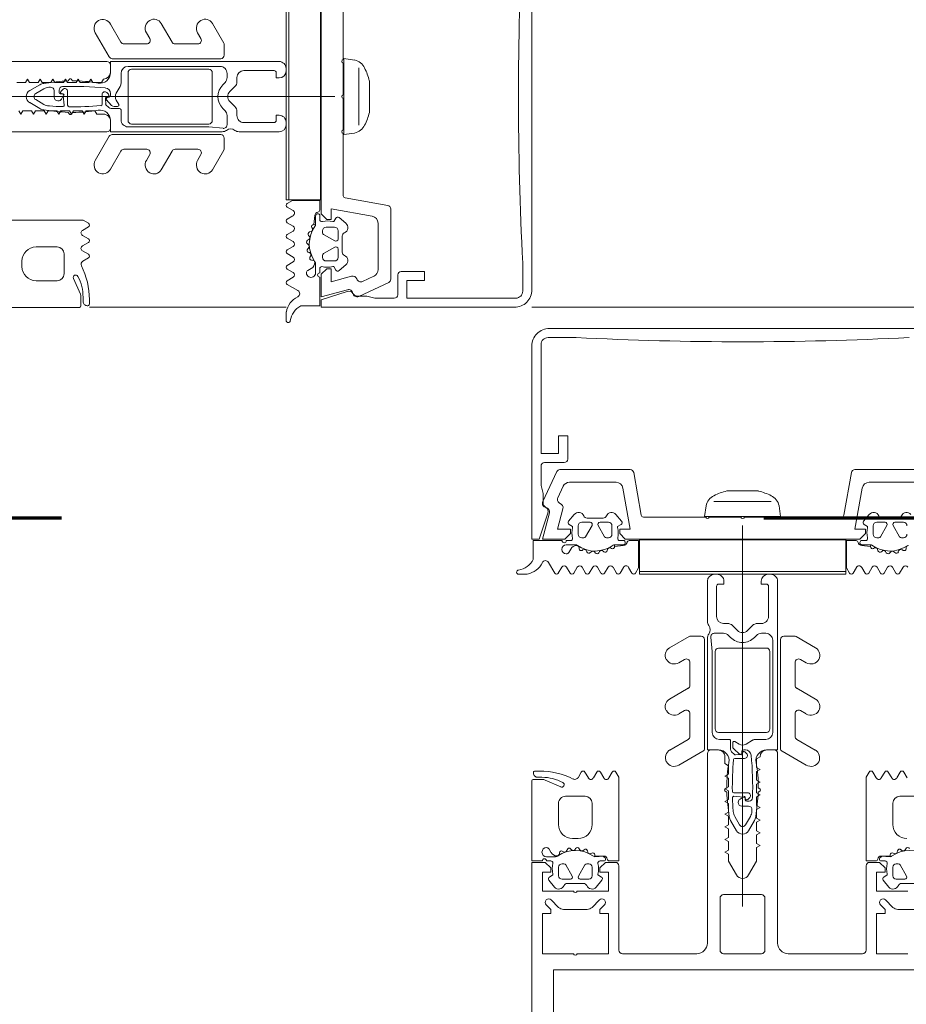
# Model space of a CAD drawing. Header units: millimetres. Extents: x -2180 to 91692, y -6418 to 21859.
# Tile 138 of 256: x 30294 to 30420, y 10478 to 10618. Entities that reach past the tile are written whole.
import ezdxf

# ---------------------------------------------------------------- set-up
doc = ezdxf.new("R2010")
doc.units = ezdxf.units.MM
doc.linetypes.add('EST_Dash_2_1_', pattern=[300, 200, -100])
for name, color, linetype, lineweight in [('_Beyond_', 7, 'Continuous', 9), ('Curtain Wall Mullions', 7, 'Continuous', 9), ('Detail Items', 7, 'Continuous', 9)]:
    doc.layers.add(name, color=color, linetype=linetype, lineweight=lineweight)
doc.layers.add('SMA_Tuletõkkesektsioon', color=1, linetype='EST_Dash_2_1_', lineweight=70, true_color=0xff0000)

# ---------------------------------------------------------------- blocks, each defined once
blk = doc.blocks.new('Rectangular Mullion - HI_CovCap-30mm_Mull-125mm-V4-1 Korruse  plaan')
at = {"layer": 'Detail Items'}
for p, q in [((-5.01, 52.5), (-5.01, 25.5)), ((4.99, 25.5), (4.99, 52.5)), ((0, -6.94), (0, 47.27)), ((-24.21, 37.6), (-23.41, 37.6)), ((-0.87, 36.5), (-1.7, 35.06)), ((1.69, 35.06), (0.86, 36.5)), ((-26.21, 32.6), (-26.21, 35.6)), ((-21.41, 35.6), (-21.41, 32.6)), ((-1.12, 34.47), (-0.44, 35.65)), ((0.43, 35.65), (1.11, 34.47)), ((-1.89, 34.49), (-2.11, 32.75)), ((-1.34, 33.68), (-1.33, 33.78)), ((1.32, 33.78), (1.33, 33.68)), ((2.09, 32.75), (1.88, 34.49)), ((-0.61, 32.5), (-0.61, 32.42)), ((0.84, 33), (-0.11, 33)), ((0.59, 32.3), (0.92, 32.3)), ((-22.41, 31.6), (-25.21, 31.6)), ((-2.25, 31), (-2.46, 30.87)), ((-1.25, 31.1), (0.73, 31.1)), ((1.01, 31.78), (0.73, 32.06)), ((2.44, 30.87), (2.23, 31)), ((-28.11, 29.29), (-25.9, 30.27)), ((-2.46, 30.53), (-2.26, 30.41)), ((2.24, 30.41), (2.44, 30.53)), ((-29.81, 29.2), (-28.52, 29.2)), ((-29.77, 28.3), (-29.77, 28.2)), ((-28.56, 28.9), (-29.17, 28.9)), ((-23.43, 28.95), (-22.97, 28.15)), ((-22.45, 28.15), (-21.96, 28.99)), ((-21.25, 28.99), (-20.77, 28.15)), ((-20.25, 28.15), (-19.76, 28.99)), ((-19.05, 28.99), (-18.56, 28.15)), ((-29.57, 28), (-28.9, 28)), ((-9.08, 27.17), (-5.66, 25.19)), ((5.64, 25.19), (9.07, 27.17)), ((0.29, 26.2), (-1.1, 26.2)), ((0.33, 25.28), (0.58, 25.52)), ((-7.76, 23.52), (-10.34, 25.01)), ((-5.41, 9.3), (-5.41, 24.76)), ((-4.51, 25), (-3.51, 25)), ((-1.71, 23.7), (-1.71, 24.9)), ((-1.41, 24.49), (-1.41, 23.99)), ((-1.11, 23.82), (-0.51, 24.17)), ((0.42, 25), (0.19, 25)), ((0.49, 24.17), (1.41, 23.63)), ((3.49, 25), (4.49, 25)), ((5.39, 24.76), (5.39, 9.3)), ((10.32, 25.01), (7.74, 23.52)), ((-7.51, 19.84), (-7.51, 23.08)), ((-3.41, 22.5), (3.39, 22.5)), ((-3.31, 23.5), (-1.91, 23.5)), ((1.91, 23.5), (3.29, 23.5)), ((4.29, 22.5), (4.29, 9.4)), ((7.49, 23.08), (7.49, 19.84)), ((-3.91, 22), (-3.91, 11)), ((3.89, 11), (3.89, 22)), ((-9.08, 19.88), (-8.26, 19.41)), ((8.24, 19.41), (9.07, 19.88)), ((-7.76, 16.23), (-10.42, 17.77)), ((10.4, 17.77), (7.74, 16.23)), ((-7.51, 12.55), (-7.51, 15.8)), ((7.49, 15.8), (7.49, 12.55)), ((-9.08, 12.6), (-8.26, 12.12)), ((8.24, 12.12), (9.07, 12.6)), ((-7.62, 8.87), (-10.42, 10.48)), ((3.39, 10.5), (-3.41, 10.5)), ((10.4, 10.48), (7.61, 8.87)), ((-5.91, 8.8), (-7.37, 8.8)), ((-1.7, 9), (-2.01, 8.69)), ((1.99, 8.69), (1.69, 9)), ((7.36, 8.8), (5.89, 8.8)), ((-2.72, 8.4), (-4.03, 8.4)), ((-1.43, 7.29), (-0.71, 8.01)), ((0.7, 8.01), (1.41, 7.29)), ((3.29, 8.4), (2.7, 8.4)), ((-5.01, 1), (-5.01, 6.7)), ((-3.71, 1.7), (-3.71, 6)), ((-2.71, 7), (-2.14, 7)), ((2.12, 7), (2.69, 7)), ((3.69, 6), (3.69, 1.7)), ((-30.99, -0.01), (-31.87, -0.01)), ((-26.75, -0.18), (-27.63, -1.7)), ((-25.73, -1.02), (-26.24, -0.17)), ((-24.55, -0.17), (-25.05, -1.02)), ((-23.53, -1.02), (-24.03, -0.17)), ((-22.36, -0.17), (-22.85, -1.02)), ((-21.34, -1.03), (-21.84, -0.17)), ((-20.16, -0.17), (-20.65, -1.02)), ((-19.14, -1.03), (-19.64, -0.17)), ((-17.96, -0.17), (-18.45, -1.03)), ((-16.96, -0.98), (-17.44, -0.17)), ((-15.75, -0.16), (-16.23, -0.99)), ((-3.66, 0), (-4.01, 0)), ((3.99, 0), (3.64, 0)), ((-23.82, -4.2), (-25.1, -4.2)), ((-24.75, -3.1), (-24.47, -3.59)), ((-23.28, -3.77), (-23.27, -3.62)), ((-22.86, -3.4), (-22.68, -3.51)), ((-22.22, -3.33), (-22.17, -3.2)), ((-21.68, -3.08), (-21.53, -3.22)), ((-21.05, -3.17), (-20.97, -3.04)), ((-20.46, -3.06), (-20.36, -3.23)), ((-19.87, -3.31), (-19.76, -3.21)), ((-19.27, -3.36), (-19.22, -3.56)), ((-18.79, -3.75), (-18.66, -3.68)), ((-25.1, -4.8), (-24.5, -4.8)), ((-22.9, -5.2), (-22.62, -5.2)), ((-22.36, -5.35), (-21.44, -6.95)), ((-20.56, -6.95), (-19.64, -5.35)), ((-19.38, -5.2), (-19.1, -5.2)), ((-17.49, -4.8), (-16.84, -4.8)), ((-23.4, -6.9), (-23.4, -5.7)), ((-18.6, -5.7), (-18.6, -6.9)), ((-24.78, -7.54), (-23.96, -8.51)), ((-21.7, -7.4), (-22.9, -7.4)), ((-22.15, -8), (-19.85, -8)), ((-19.1, -7.4), (-20.3, -7.4)), ((-18.04, -8.51), (-17.22, -7.54)), ((-14.42, -8.4), (-15.5, -14.49)), ((-5.25, -8.15), (-14.13, -8.15)), ((-0.25, -8.15), (-4.75, -8.15)), ((4.75, -8.15), (0.25, -8.15)), ((14.13, -8.15), (5.25, -8.15)), ((-26.45, -14.61), (-28.44, -10.34)), ((-26.31, -10.89), (-25.55, -12.52)), ((-4.08, -10.38), (4.08, -10.38)), ((2.26, -11.86), (-2.26, -11.86)), ((-24.64, -13.1), (-18.02, -13.1)), ((-15.99, -14.9), (-26, -14.9)), ((-25.4, -15.9), (-28.2, -15.9)), ((-23.7, -33.7), (-27.7, -33.7)), ((-27.5, -35), (27.5, -35))]:
    blk.add_line(p, q, dxfattribs=at)
at = {"layer": 'Detail Items', "flags": 128}
for points in [[(-2.51, 26), (-2.51, 26.95), (-2.01, 27.24), (-2.01, 28.46), (-2.51, 28.75), (-2.01, 29.04), (-2.01, 30.26), (-2.51, 30.55), (-2.01, 30.84), (-2.01, 32.06), (-2.51, 32.35), (-2.01, 32.64), (-2.01, 33.86), (-2.51, 34.15), (-2.01, 34.44), (-2.01, 35.66), (-2.51, 35.95), (-2.01, 36.24), (-2.01, 37.46), (-2.51, 37.75), (-2.01, 38.04)], [(1.99, 38.31), (1.99, 37.09), (2.49, 36.8), (1.99, 36.51), (1.99, 35.29), (2.49, 35), (1.99, 34.71), (1.99, 33.49), (2.49, 33.2), (1.99, 32.91), (1.99, 31.69), (2.49, 31.4), (1.99, 31.11), (1.99, 29.89), (2.49, 29.6), (1.99, 29.31), (1.99, 28.09), (2.49, 27.8), (1.99, 27.51), (1.99, 26.29), (2.49, 26)], [(-28.51, 40.8), (-30.01, 40.8), (-30.01, 29.4)], [(-18.04, 28.15), (-17.61, 28.9), (-17.61, 40.8), (-18.96, 40.8)], [(-0.36, 31.99), (0.09, 31.73), (-1.23, 31.6)], [(0.39, 31.8), (0.39, 31.9), (0.39, 32.1)], [(-1.56, 25.25), (-1.17, 25.64), (-0.21, 25.7), (-0.42, 25.6), (-1.26, 24.85)], [(-0.11, 25.3), (-0.11, 25.4), (-0.01, 25.42)], [(-3.42, 25), (-5.01, 25), (-5.01, 9.1)], [(4.99, 1), (4.99, 25), (3.4, 25)], [(-4.52, 8.95), (-4.31, 11), (-4.31, 22.5)], [(-2.66, 1), (-2.66, 1.4), (-3.41, 1.4)], [(3.39, 1.4), (2.64, 1.4), (2.64, 1)], [(-16.15, -4.8), (-14.8, -4.8), (-14.8, -0.9), (-15.23, -0.16)], [(-14.7, -0.4), (-14.7, 0), (14.7, 0), (14.7, -0.4)], [(-29.8, -2.11), (-29.8, -4.8), (-25.7, -4.8)], [(-17.03, -4.2), (-18.25, -4.2), (-18.22, -3.94), (-16.95, -4.1)], [(-27.73, -8.72), (-28.94, -5), (-30, -5), (-30, -32.5)], [(-27.5, -8.74), (-28.5, -5), (-25.3, -5), (-24.5, -5.8), (-24.5, -6.4), (-26.36, -6.4), (-25.58, -9.34)], [(-17.04, -12.27), (-16, -6.4), (-17.5, -6.4), (-17.5, -5.8), (-16.7, -5), (16.7, -5), (17.5, -5.8), (17.5, -6.4), (16, -6.4), (17.04, -12.27)], [(-24.2, -6.67), (-24.2, -6.8), (-24.7, -7.09)], [(-17.3, -7.09), (-17.8, -6.8), (-17.8, -6.67)], [(-5.2, -9.76), (-5.4, -8.23), (5.4, -8.23), (5.2, -9.76)], [(-28.7, -15.4), (-28.7, -12.62), (-28.4, -11.5), (-28.4, -10.2)], [(-28.7, -32.7), (-28.7, -17.2), (-26.2, -17.2), (-26.2, -19.7), (-24.9, -19.7), (-24.9, -16.4)]]:
    blk.add_lwpolyline(points, dxfattribs=at)
for points in [[(-0.01, 37), (-0.01, 35.9)], [(-14.7, -0.4), (14.7, -0.4), (14.7, -4.9), (-14.7, -4.9)]]:
    blk.add_lwpolyline(points, close=True, dxfattribs=at)
at = {"layer": 'Detail Items'}
for centre, radius, start, end in [((-24.21, 35.6), 2, 89.9974, 180.0026), ((-23.41, 35.6), 2, 0.0021, 89.9979), ((-0.01, 36), 1, 90.0286, 150), ((-0.01, 36), 1, 30, 89.9714), ((-0.41, 34.31), 1.5, 150, 173), ((-0.01, 35.4), 0.5, 90.0573, 150), ((-0.01, 35.4), 0.5, 30, 89.9427), ((0.39, 34.31), 1.5, 7, 30), ((46.54, 30.33), 48, 176, 178.2341), ((0.26, 33.67), 1.6, 150, 176), ((-0.28, 33.67), 1.6, 4, 30), ((-46.56, 30.33), 48, 3.8302, 4), ((-25.21, 32.6), 1, 179.9928, 270.0072), ((-22.41, 32.6), 1, 270.0013, 359.9987), ((17.74, 30.31), 20, 173, 178.0497), ((-0.11, 32.5), 0.5, 90, 180), ((-0.11, 32.42), 0.5, 180, 240), ((0.59, 32.1), 0.2, 90, 180), ((0.84, 33.5), 0.5, 270, 3.8302), ((0.92, 31.8), 0.5, 1.777, 90), ((-17.76, 30.31), 20, 1.9503, 7), ((-2.36, 30.7), 0.2, 120, 240), ((46.54, 30.33), 48, 179.3132, 184.7125), ((-1.25, 30.9), 0.2, 90, 179.3132), ((-1.23, 31.8), 0.2, 178.2341, 270), ((0.19, 31.9), 0.2, 240, 0), ((0.19, 31.8), 0.2, 270, 0), ((0.59, 31.92), 0.2, 45, 180), ((0.73, 31.5), 0.4, 270, 45), ((-46.56, 30.33), 48, 354.4962, 1.777), ((2.34, 30.7), 0.2, 300, 60), ((-28.56, 35.2), 6.3, 270.0004, 298.0721), ((-25.76, 29.95), 0.35, 298.0748, 113.9984), ((17.74, 30.31), 20, 179.7236, 190.22), ((-17.76, 30.31), 20, 349.78, 0.2764), ((-29.81, 29.4), 0.2, 180.0083, 269.9961), ((-29.17, 28.3), 0.6, 89.9898, 180.0124), ((-29.57, 28.2), 0.2, 179.962, 270.0227), ((-28.9, 38.7), 10.7, 270.0006, 296.6602), ((-28.52, 30.2), 1, 270.0045, 293.9938), ((-23.87, 28.68), 0.51, 31.8069, 116.6614), ((-22.71, 28.3), 0.3, 209.9964, 330.0036), ((-21.61, 28.79), 0.41, 29.9985, 150.0015), ((-20.51, 28.3), 0.3, 209.9964, 330.0036), ((-19.4, 28.79), 0.41, 30.0052, 149.9948), ((-18.3, 28.3), 0.3, 209.9964, 330.0036), ((-9.69, 26.13), 1.3, 154.4117, 240), ((-9.73, 26.04), 1.3, 60, 150), ((-3.42, 26.5), 1.5, 270, 10.22), ((3.4, 26.5), 1.5, 169.78, 270), ((9.72, 26.04), 1.3, 30, 120), ((9.67, 26.13), 1.3, 300, 25.5883), ((-4.51, 25.5), 0.5, 180, 270), ((-3.51, 26), 1, 270, 0), ((-1.21, 24.9), 0.5, 135, 180), ((-1.1, 26.4), 0.2, 184.7125, 270), ((-1.03, 25.5), 0.2, 90, 135), ((-0.42, 25.4), 0.2, 90, 135), ((-0.31, 25.4), 0.2, 360, 90), ((-0.21, 25.5), 0.2, 360, 90), ((0.19, 25.3), 0.3, 180, 270), ((0.19, 25.42), 0.2, 180, 315), ((0.29, 25.8), 0.4, 315, 90), ((0.42, 25.8), 0.8, 270, 354.4962), ((3.49, 26), 1, 180, 270), ((4.49, 25.5), 0.5, 270, 360), ((-5.91, 24.76), 0.5, 360, 60), ((-0.91, 24.49), 0.5, 135, 180), ((-1.21, 23.99), 0.2, 180, 300), ((-0.01, 23.3), 1, 60, 120), ((5.89, 24.76), 0.5, 120, 180), ((-8.01, 23.08), 0.5, 0, 60), ((-3.31, 22.5), 1, 90, 180), ((-3.41, 22), 0.5, 90, 180), ((-1.91, 23.7), 0.2, 270, 0), ((1.91, 24.5), 1, 240, 270), ((3.29, 22.5), 1, 360, 90), ((3.39, 22), 0.5, 360, 90), ((7.99, 23.08), 0.5, 120, 180), ((-9.73, 18.76), 1.3, 60, 150), ((-8.01, 19.84), 0.5, 240, 0), ((7.99, 19.84), 0.5, 180, 300), ((9.72, 18.76), 1.3, 30, 120), ((-9.82, 18.81), 1.2, 150, 240), ((9.8, 18.81), 1.2, 300, 30), ((-8.01, 15.8), 0.5, 0, 60), ((7.99, 15.8), 0.5, 120, 180), ((-9.73, 11.47), 1.3, 60, 150), ((9.72, 11.47), 1.3, 30, 120), ((-9.82, 11.52), 1.2, 150, 240), ((-8.01, 12.55), 0.5, 240, 0), ((7.99, 12.55), 0.5, 180, 300), ((9.8, 11.52), 1.2, 300, 30), ((-3.41, 11), 0.5, 180, 270), ((3.39, 11), 0.5, 270, 0), ((-7.37, 9.3), 0.5, 240, 270), ((-5.91, 9.3), 0.5, 270, 0), ((-4.01, 9.1), 1, 180, 216.8699), ((-5.61, 7.9), 1, 323.1301, 36.8699), ((-4.03, 8.9), 0.5, 174, 270), ((-2.72, 9.4), 1, 270, 315), ((-0.01, 7.3), 2.4, 45, 135), ((2.7, 9.4), 1, 225, 270), ((3.29, 9.4), 1, 270, 0), ((5.89, 9.3), 0.5, 180, 270), ((7.36, 9.3), 0.5, 270, 300), ((-4.01, 6.7), 1, 143.1301, 180), ((-2.14, 8), 1, 270, 315), ((-0.01, 7.3), 1, 45, 135), ((2.12, 8), 1, 225, 270), ((-2.71, 6), 1, 90, 180), ((2.69, 6), 1, 360, 90), ((-3.41, 1.7), 0.3, 180, 270), ((3.39, 1.7), 0.3, 270, 0), ((-4.01, 1), 1, 180, 270), ((-3.66, 1), 1, 270, 0), ((3.64, 1), 1, 180, 270), ((3.99, 1), 1, 270, 0), ((-31.87, -0.31), 0.3, 89.9022, 261.6433), ((-32.33, -3.43), 2.86, 27.5921, 81.6433), ((-30.99, -2.01), 2, 80.4545, 89.9022), ((-31.14, -2.91), 2.91, 25.3637, 80.4545), ((-26.49, -0.33), 0.3, 30.7154, 150.1649), ((-25.39, -0.78), 0.417, 215.132, 324.868), ((-24.29, -0.32), 0.3, 30.5887, 149.5346), ((-23.19, -0.78), 0.415, 215.012, 324.988), ((-22.1, -0.32), 0.3, 30.1448, 149.5346), ((-21, -0.77), 0.43, 217.8436, 323.8234), ((-19.9, -0.32), 0.3, 30.3449, 149.5346), ((-18.8, -0.79), 0.419, 215.4665, 324.6999), ((-17.7, -0.33), 0.3, 30.3446, 149.7685), ((-16.59, -0.8), 0.416, 206.9541, 331.568), ((-15.49, -0.31), 0.3, 29.7965, 150.132), ((-28.06, -1.45), 0.5, 205.3637, 330.1649), ((-25.1, -3.55), 0.65, 90, 270), ((-25.1, -3.3), 0.4, 29.9937, 90), ((-23.61, -3.09), 1, 210.0023, 269.1728), ((-23.82, -3.7), 0.5, 270, 305.0779), ((-23.62, -3.75), 0.339, 269.1783, 356.9975), ((-21, -7.71), 4.4, 54.1588, 125.0779), ((-23, -3.64), 0.272, 60.011, 176.9853), ((-22.52, -3.23), 0.316, 240.007, 341.9967), ((-21.89, -3.29), 0.3, 45.0005, 162.0009), ((-21.31, -2.99), 0.316, 224.991, 327.0104), ((-20.72, -3.21), 0.3, 30.0003, 146.9985), ((-20.08, -3.07), 0.316, 210.0026, 311.9974), ((-19.56, -3.43), 0.3, 14.9955, 132.0028), ((-18.93, -3.48), 0.3, 195.0015, 296.9968), ((-18.52, -3.94), 0.3, 0.0112, 116.991), ((-18.25, -3.9), 0.3, 234.1588, 270), ((-17.03, -4.53), 0.33, 305.0901, 90), ((-16.95, -4.6), 0.5, 7.1737, 90.0088), ((-25.4, -4.8), 0.3, 0, 180), ((-24.5, -5.1), 0.3, 0.0185, 89.0948), ((-21.16, -5.89), 3.14, 165.4979, 194.5021), ((-22.9, -5.7), 0.5, 89.9897, 180.0103), ((-22.62, -5.5), 0.3, 29.9936, 90.0121), ((-19.38, -5.5), 0.3, 89.9893, 150.005), ((-19.1, -5.7), 0.5, 0.009, 89.991), ((-20.84, -5.89), 3.14, 345.517, 13.1975), ((-17.49, -5.1), 0.3, 90, 193.1975), ((-16.15, -4.5), 0.3, 187.1885, 269.997), ((-22.9, -6.9), 0.5, 179.9899, 270.0101), ((-21.7, -7.1), 0.3, 269.9936, 30.0024), ((-20.3, -7.1), 0.3, 150.0027, 270.0013), ((-19.1, -6.9), 0.5, 270.0092, 359.9908), ((-24.55, -7.35), 0.3, 120.0049, 219.9897), ((-23.35, -8), 0.8, 219.9967, 337.3844), ((-22.15, -8.5), 0.5, 90.0003, 157.3776), ((-19.85, -8.5), 0.5, 22.6209, 90.0012), ((-18.65, -8), 0.8, 202.6228, 319.9969), ((-17.45, -7.35), 0.3, 319.9887, 60.0017), ((-14.13, -8.45), 0.3, 90, 170), ((-5, -8.21), 0.256, 12.6804, 167.3196), ((0, -8.21), 0.256, 12.6804, 167.3196), ((5, -8.21), 0.256, 12.6804, 167.3196), ((-27.9, -10.09), 0.6, 98.4417, 205), ((-27.6, -10.2), 0.8, 121.4994, 180), ((-28.37, -8.94), 0.674, 301.4994, 19.3465), ((-28.08, -8.9), 0.6, 278.4417, 15), ((-26.16, -9.5), 0.6, 288.8192, 15), ((-3.07, -9.23), 2.2, 193.9732, 242.7254), ((3.07, -9.23), 2.2, 297.272, 346.0293), ((-25.77, -10.64), 0.6, 108.8192, 205), ((0.08, -2.75), 9.41, 243.7681, 255.5743), ((-0.08, -2.75), 9.4, 284.4213, 296.233), ((-24.64, -12.1), 1, 205, 270), ((-18.02, -12.1), 1, 270, 350), ((-28.2, -15.4), 0.5, 179.9719, 270.0272), ((-26, -14.4), 0.5, 205, 270), ((-15.99, -14.4), 0.5, 270, 350), ((-25.4, -16.4), 0.5, 359.9693, 90.0307), ((-27.5, -32.5), 2.5, 179.998, 270.002), ((-27.7, -32.7), 0.999, 179.97, 270.03), ((0, -495.11), 462.02, 87.0596, 92.9404)]:
    blk.add_arc(centre, radius, start, end, dxfattribs=at)
blk = doc.blocks.new('Rectangular Mullion - HI_CovCap-30mm_Mull-125mm-V13-1 Korruse  plaan')
at = {"layer": 'Detail Items'}
for p, q in [((-30, 157.89), (-30, 58.59)), ((-26.9, 157.89), (-26.9, 58.59)), ((-17.61, 41.5), (-17.61, 53.5)), ((-17.11, 54), (-6.51, 54)), ((-3.21, 53.5), (-3.21, 46.1)), ((2.69, 54), (-2.71, 54)), ((3.19, 46.1), (3.19, 53.5)), ((6.49, 54), (17.09, 54)), ((17.59, 53.5), (17.59, 41.5)), ((-5.01, 52.5), (-5.01, 25.5)), ((4.99, 25.5), (4.99, 52.5)), ((-25.48, 47.7), (-22.14, 47.7)), ((22.12, 47.7), (25.46, 47.7)), ((-27.25, 46.35), (-26.19, 47.41)), ((-21.43, 47.41), (-20.37, 46.35)), ((0, -6.94), (0, 47.27)), ((20.35, 46.35), (21.41, 47.41)), ((-2.71, 45.6), (2.69, 45.6)), ((-26.77, 44.51), (-27.59, 43.54)), ((-22.66, 44), (-24.96, 44)), ((-20.03, 43.54), (-20.85, 44.51)), ((20.01, 43.54), (20.83, 44.51)), ((22.64, 44), (24.94, 44)), ((-26.21, 42.9), (-26.21, 41.7)), ((-24.51, 43.4), (-25.71, 43.4)), ((-25.17, 41.35), (-24.25, 42.95)), ((-23.37, 42.95), (-22.44, 41.35)), ((-21.91, 43.4), (-23.11, 43.4)), ((-21.41, 41.7), (-21.41, 42.9)), ((21.39, 41.7), (21.39, 42.9)), ((21.89, 43.4), (23.09, 43.4)), ((23.35, 42.95), (22.43, 41.35)), ((-27.3, 40.8), (-27.91, 40.8)), ((-25.71, 41.2), (-25.43, 41.2)), ((-22.18, 41.2), (-21.91, 41.2)), ((-19.65, 40.8), (-20.3, 40.8)), ((19.63, 40.8), (20.28, 40.8)), ((22.17, 41.2), (21.89, 41.2)), ((-27.91, 40.2), (-26.62, 40.2)), ((-27.28, 39.59), (-27.56, 39.1)), ((-26.08, 39.62), (-26.09, 39.77)), ((-25.48, 39.51), (-25.67, 39.4)), ((-24.98, 39.2), (-25.03, 39.33)), ((-22.57, 39.21), (-22.68, 39.31)), ((-22.03, 39.56), (-22.08, 39.36)), ((-21.46, 39.68), (-21.6, 39.75)), ((21.45, 39.68), (21.59, 39.75)), ((22.01, 39.56), (22.06, 39.36)), ((22.56, 39.21), (22.66, 39.31)), ((-24.34, 39.22), (-24.48, 39.08)), ((-23.78, 39.04), (-23.85, 39.17)), ((-23.16, 39.23), (-23.26, 39.06)), ((23.15, 39.23), (23.25, 39.06)), ((-24.21, 37.6), (-23.41, 37.6)), ((-0.87, 36.5), (-1.7, 35.06)), ((1.69, 35.06), (0.86, 36.5)), ((-26.21, 32.6), (-26.21, 35.6)), ((-21.41, 35.6), (-21.41, 32.6)), ((-1.12, 34.47), (-0.44, 35.65)), ((0.43, 35.65), (1.11, 34.47)), ((21.39, 35.6), (21.39, 32.6)), ((-1.89, 34.49), (-2.11, 32.75)), ((-1.34, 33.68), (-1.33, 33.78)), ((1.32, 33.78), (1.33, 33.68)), ((2.09, 32.75), (1.88, 34.49)), ((-0.61, 32.5), (-0.61, 32.42)), ((0.84, 33), (-0.11, 33)), ((0.59, 32.3), (0.92, 32.3)), ((-22.41, 31.6), (-25.21, 31.6)), ((-2.25, 31), (-2.46, 30.87)), ((-1.25, 31.1), (0.73, 31.1)), ((1.01, 31.78), (0.73, 32.06)), ((2.44, 30.87), (2.23, 31)), ((22.39, 31.6), (25.19, 31.6)), ((-28.11, 29.29), (-25.9, 30.27)), ((-2.46, 30.53), (-2.26, 30.41)), ((2.24, 30.41), (2.44, 30.53)), ((-29.81, 29.2), (-28.52, 29.2)), ((-29.77, 28.3), (-29.77, 28.2)), ((-28.56, 28.9), (-29.17, 28.9)), ((-23.43, 28.95), (-22.97, 28.15)), ((-22.45, 28.15), (-21.96, 28.99)), ((-21.25, 28.99), (-20.77, 28.15)), ((-20.25, 28.15), (-19.76, 28.99)), ((-19.05, 28.99), (-18.56, 28.15)), ((19.03, 28.99), (18.54, 28.15)), ((20.23, 28.15), (19.74, 28.99)), ((21.24, 28.99), (20.75, 28.15)), ((22.44, 28.15), (21.95, 28.99)), ((23.42, 28.95), (22.96, 28.15)), ((-29.57, 28), (-28.9, 28)), ((-9.08, 27.17), (-5.66, 25.19)), ((5.64, 25.19), (9.07, 27.17)), ((0.29, 26.2), (-1.1, 26.2)), ((0.33, 25.28), (0.58, 25.52)), ((-7.76, 23.52), (-10.34, 25.01)), ((-5.41, 9.3), (-5.41, 24.76)), ((-4.51, 25), (-3.51, 25)), ((-1.71, 23.7), (-1.71, 24.9)), ((-1.41, 24.49), (-1.41, 23.99)), ((-1.11, 23.82), (-0.51, 24.17)), ((0.42, 25), (0.19, 25)), ((0.49, 24.17), (1.41, 23.63)), ((3.49, 25), (4.49, 25)), ((5.39, 24.76), (5.39, 9.3)), ((10.32, 25.01), (7.74, 23.52)), ((-7.51, 19.84), (-7.51, 23.08)), ((-3.41, 22.5), (3.39, 22.5)), ((-3.31, 23.5), (-1.91, 23.5)), ((1.91, 23.5), (3.29, 23.5)), ((4.29, 22.5), (4.29, 9.4)), ((7.49, 23.08), (7.49, 19.84)), ((-3.91, 22), (-3.91, 11)), ((3.89, 11), (3.89, 22)), ((-9.08, 19.88), (-8.26, 19.41)), ((8.24, 19.41), (9.07, 19.88)), ((-7.76, 16.23), (-10.42, 17.77)), ((10.4, 17.77), (7.74, 16.23)), ((-7.51, 12.55), (-7.51, 15.8)), ((7.49, 15.8), (7.49, 12.55)), ((-9.08, 12.6), (-8.26, 12.12)), ((8.24, 12.12), (9.07, 12.6)), ((-7.62, 8.87), (-10.42, 10.48)), ((3.39, 10.5), (-3.41, 10.5)), ((10.4, 10.48), (7.61, 8.87)), ((-5.91, 8.8), (-7.37, 8.8)), ((-1.7, 9), (-2.01, 8.69)), ((1.99, 8.69), (1.69, 9)), ((7.36, 8.8), (5.89, 8.8)), ((-2.72, 8.4), (-4.03, 8.4)), ((-1.43, 7.29), (-0.71, 8.01)), ((0.7, 8.01), (1.41, 7.29)), ((3.29, 8.4), (2.7, 8.4)), ((-5.01, 1), (-5.01, 6.7)), ((-3.71, 1.7), (-3.71, 6)), ((-2.71, 7), (-2.14, 7)), ((2.12, 7), (2.69, 7)), ((3.69, 6), (3.69, 1.7)), ((-30.99, -0.01), (-31.87, -0.01)), ((-26.75, -0.18), (-27.63, -1.7)), ((-25.73, -1.02), (-26.24, -0.17)), ((-24.55, -0.17), (-25.05, -1.02)), ((-23.53, -1.02), (-24.03, -0.17)), ((-22.36, -0.17), (-22.85, -1.02)), ((-21.34, -1.03), (-21.84, -0.17)), ((-20.16, -0.17), (-20.65, -1.02)), ((-19.14, -1.03), (-19.64, -0.17)), ((-17.96, -0.17), (-18.45, -1.03)), ((-16.96, -0.98), (-17.44, -0.17)), ((-15.75, -0.16), (-16.23, -0.99)), ((-3.66, 0), (-4.01, 0)), ((3.99, 0), (3.64, 0)), ((15.75, -0.16), (16.23, -0.99)), ((16.96, -0.98), (17.44, -0.17)), ((17.96, -0.17), (18.45, -1.03)), ((19.14, -1.03), (19.64, -0.17)), ((20.16, -0.17), (20.65, -1.02)), ((21.34, -1.03), (21.84, -0.17)), ((22.36, -0.17), (22.85, -1.02)), ((-23.82, -4.2), (-25.1, -4.2)), ((-24.75, -3.1), (-24.47, -3.59)), ((-23.28, -3.77), (-23.27, -3.62)), ((-22.86, -3.4), (-22.68, -3.51)), ((-22.22, -3.33), (-22.17, -3.2)), ((-21.68, -3.08), (-21.53, -3.22)), ((-21.05, -3.17), (-20.97, -3.04)), ((-20.46, -3.06), (-20.36, -3.23)), ((-19.87, -3.31), (-19.76, -3.21)), ((-19.27, -3.36), (-19.22, -3.56)), ((-18.79, -3.75), (-18.66, -3.68)), ((18.79, -3.75), (18.66, -3.68)), ((19.27, -3.36), (19.22, -3.56)), ((19.87, -3.31), (19.76, -3.21)), ((20.46, -3.06), (20.36, -3.23)), ((21.05, -3.17), (20.97, -3.04)), ((21.68, -3.08), (21.53, -3.22)), ((22.22, -3.33), (22.17, -3.2)), ((22.86, -3.4), (22.68, -3.51)), ((23.28, -3.77), (23.27, -3.62)), ((-25.1, -4.8), (-24.5, -4.8)), ((-22.9, -5.2), (-22.62, -5.2)), ((-22.36, -5.35), (-21.44, -6.95)), ((-20.56, -6.95), (-19.64, -5.35)), ((-19.38, -5.2), (-19.1, -5.2)), ((-17.49, -4.8), (-16.84, -4.8)), ((17.49, -4.8), (16.84, -4.8)), ((19.38, -5.2), (19.1, -5.2)), ((20.56, -6.95), (19.64, -5.35)), ((22.36, -5.35), (21.44, -6.95)), ((22.9, -5.2), (22.62, -5.2)), ((-23.4, -6.9), (-23.4, -5.7)), ((-18.6, -5.7), (-18.6, -6.9)), ((18.6, -5.7), (18.6, -6.9)), ((-24.78, -7.54), (-23.96, -8.51)), ((-21.7, -7.4), (-22.9, -7.4)), ((-22.15, -8), (-19.85, -8)), ((-19.1, -7.4), (-20.3, -7.4)), ((-18.04, -8.51), (-17.22, -7.54)), ((-14.42, -8.4), (-15.5, -14.49)), ((-5.25, -8.15), (-14.13, -8.15)), ((-0.25, -8.15), (-4.75, -8.15)), ((4.75, -8.15), (0.25, -8.15)), ((14.13, -8.15), (5.25, -8.15)), ((15.5, -14.49), (14.42, -8.4)), ((18.04, -8.51), (17.22, -7.54)), ((19.1, -7.4), (20.3, -7.4)), ((22.15, -8), (19.85, -8)), ((21.7, -7.4), (22.9, -7.4)), ((-26.45, -14.61), (-28.44, -10.34)), ((-26.31, -10.89), (-25.55, -12.52)), ((-4.08, -10.38), (4.08, -10.38)), ((2.26, -11.86), (-2.26, -11.86)), ((-24.64, -13.1), (-18.02, -13.1)), ((18.02, -13.1), (24.64, -13.1)), ((-15.99, -14.9), (-26, -14.9)), ((26, -14.9), (15.99, -14.9)), ((-25.4, -15.9), (-28.2, -15.9)), ((-23.7, -33.7), (-27.7, -33.7)), ((-27.5, -35), (27.5, -35))]:
    blk.add_line(p, q, dxfattribs=at)
at = {"layer": 'Detail Items', "flags": 128}
for points in [[(-30.01, 61), (-30.01, 41), (-28.11, 41), (-27.31, 41.8), (-27.31, 42.4), (-28.51, 42.4), (-28.51, 45.1), (-24.05, 45.1)], [(-26.91, 61), (-26.91, 56.3), (26.89, 56.3), (26.89, 61)], [(-24.05, 54), (-28.51, 54), (-28.51, 48.3), (-27.31, 48.3), (-27.31, 47.7), (-27.95, 47.05)], [(-19.66, 47.05), (-20.31, 47.7), (-20.31, 48.3), (-19.11, 48.3), (-19.11, 54), (-23.56, 54)], [(23.55, 54), (19.09, 54), (19.09, 48.3), (20.29, 48.3), (20.29, 47.7), (19.65, 47.05)], [(-23.56, 45.1), (-19.11, 45.1), (-19.11, 42.4), (-20.31, 42.4), (-20.31, 41.8), (-19.51, 41), (-18.11, 41)], [(18.09, 41), (19.49, 41), (20.29, 41.8), (20.29, 42.4), (19.09, 42.4), (19.09, 45.1), (23.55, 45.1)], [(-27.51, 43.09), (-27.01, 42.8), (-27.01, 42.67)], [(-20.61, 42.67), (-20.61, 42.8), (-20.11, 43.09)], [(-2.51, 26), (-2.51, 26.95), (-2.01, 27.24), (-2.01, 28.46), (-2.51, 28.75), (-2.01, 29.04), (-2.01, 30.26), (-2.51, 30.55), (-2.01, 30.84), (-2.01, 32.06), (-2.51, 32.35), (-2.01, 32.64), (-2.01, 33.86), (-2.51, 34.15), (-2.01, 34.44), (-2.01, 35.66), (-2.51, 35.95), (-2.01, 36.24), (-2.01, 37.46), (-2.51, 37.75), (-2.01, 38.04), (-2.01, 39.26), (-2.51, 39.55), (-2.01, 39.84), (-2.01, 40.84), (-0.87, 42.8)], [(0.86, 42.8), (1.99, 40.84), (1.99, 38.89), (2.49, 38.6), (1.99, 38.31), (1.99, 37.09), (2.49, 36.8), (1.99, 36.51), (1.99, 35.29), (2.49, 35), (1.99, 34.71), (1.99, 33.49), (2.49, 33.2), (1.99, 32.91), (1.99, 31.69), (2.49, 31.4), (1.99, 31.11), (1.99, 29.89), (2.49, 29.6), (1.99, 29.31), (1.99, 28.09), (2.49, 27.8), (1.99, 27.51), (1.99, 26.29), (2.49, 26)], [(20.59, 42.67), (20.59, 42.8), (20.09, 43.09)], [(-28.51, 40.8), (-30.01, 40.8), (-30.01, 29.4)], [(-18.04, 28.15), (-17.61, 28.9), (-17.61, 40.8), (-18.96, 40.8)], [(18.02, 28.15), (17.59, 28.9), (17.59, 40.8), (18.95, 40.8)], [(-21.06, 40.2), (-19.76, 40.1), (-21.03, 40.1), (-21.03, 39.94)], [(21.04, 40.2), (19.74, 40.1), (21.01, 40.1), (21.01, 39.94)], [(-0.36, 31.99), (0.09, 31.73), (-1.23, 31.6)], [(0.39, 31.8), (0.39, 31.9), (0.39, 32.1)], [(-1.56, 25.25), (-1.17, 25.64), (-0.21, 25.7), (-0.42, 25.6), (-1.26, 24.85)], [(-0.11, 25.3), (-0.11, 25.4), (-0.01, 25.42)], [(-3.42, 25), (-5.01, 25), (-5.01, 9.1)], [(4.99, 1), (4.99, 25), (3.4, 25)], [(-4.52, 8.95), (-4.31, 11), (-4.31, 22.5)], [(-2.66, 1), (-2.66, 1.4), (-3.41, 1.4)], [(3.39, 1.4), (2.64, 1.4), (2.64, 1)], [(-16.15, -4.8), (-14.8, -4.8), (-14.8, -0.9), (-15.23, -0.16)], [(-14.7, -0.4), (-14.7, 0), (14.7, 0), (14.7, -0.4)], [(16.15, -4.8), (14.8, -4.8), (14.8, -0.9), (15.23, -0.16)], [(-29.8, -2.11), (-29.8, -4.8), (-25.7, -4.8)], [(-17.03, -4.2), (-18.25, -4.2), (-18.22, -3.94), (-16.95, -4.1)], [(17.03, -4.2), (18.25, -4.2), (18.22, -3.94), (16.95, -4.1)], [(-27.73, -8.72), (-28.94, -5), (-30, -5), (-30, -32.5)], [(-27.5, -8.74), (-28.5, -5), (-25.3, -5), (-24.5, -5.8), (-24.5, -6.4), (-26.36, -6.4), (-25.58, -9.34)], [(-17.04, -12.27), (-16, -6.4), (-17.5, -6.4), (-17.5, -5.8), (-16.7, -5), (16.7, -5), (17.5, -5.8), (17.5, -6.4), (16, -6.4), (17.04, -12.27)], [(-24.2, -6.67), (-24.2, -6.8), (-24.7, -7.09)], [(-17.3, -7.09), (-17.8, -6.8), (-17.8, -6.67)], [(17.3, -7.09), (17.8, -6.8), (17.8, -6.67)], [(-5.2, -9.76), (-5.4, -8.23), (5.4, -8.23), (5.2, -9.76)], [(-28.7, -15.4), (-28.7, -12.62), (-28.4, -11.5), (-28.4, -10.2)], [(-28.7, -32.7), (-28.7, -17.2), (-26.2, -17.2), (-26.2, -19.7), (-24.9, -19.7), (-24.9, -16.4)]]:
    blk.add_lwpolyline(points, dxfattribs=at)
for points in [[(-0.01, 37), (-0.01, 35.9)], [(-14.7, -0.4), (14.7, -0.4), (14.7, -4.9), (-14.7, -4.9)]]:
    blk.add_lwpolyline(points, close=True, dxfattribs=at)
at = {"layer": 'Detail Items'}
for centre, radius, start, end in [((-23.81, 53.95), 0.25, 11.537, 168.463), ((-17.11, 53.5), 0.5, 90, 180), ((-6.51, 52.5), 1.5, 360, 90), ((-2.71, 53.5), 0.5, 90, 180), ((2.69, 53.5), 0.5, 0, 90), ((6.49, 52.5), 1.5, 90, 180), ((17.09, 53.5), 0.5, 0, 90), ((-25.48, 46.7), 1, 90, 135), ((-22.14, 46.7), 1, 45, 90), ((22.12, 46.7), 1, 90, 135), ((-27.6, 46.7), 0.5, 135, 315), ((-20.02, 46.7), 0.5, 225, 45), ((20, 46.7), 0.5, 135, 315), ((-23.81, 45.05), 0.25, 11.537, 168.463), ((-2.71, 46.1), 0.5, 180, 270), ((2.69, 46.1), 0.5, 270, 0), ((-27.36, 43.35), 0.3, 140.0103, 239.9951), ((-26.16, 44), 0.8, 22.6156, 140.0033), ((-24.96, 44.5), 0.5, 202.6224, 269.9997), ((-22.66, 44.5), 0.5, 269.9988, 337.3791), ((-21.46, 44), 0.8, 40.0031, 157.3772), ((-20.26, 43.35), 0.3, 299.9983, 40.0113), ((20.24, 43.35), 0.3, 139.9887, 240.0017), ((21.44, 44), 0.8, 22.6228, 139.9969), ((22.64, 44.5), 0.5, 202.6209, 270.0012), ((-23.97, 41.89), 3.14, 165.4979, 194.5021), ((-25.71, 42.9), 0.5, 89.9899, 180.0101), ((-24.51, 43.1), 0.3, 329.9976, 90.0064), ((-23.11, 43.1), 0.3, 89.9987, 209.9973), ((-21.91, 42.9), 0.5, 0.0092, 89.9908), ((-23.65, 41.89), 3.14, 346.8025, 14.483), ((-0.01, 42.3), 1, 30, 150), ((23.64, 41.89), 3.14, 165.517, 193.1975), ((21.89, 42.9), 0.5, 90.0092, 179.9908), ((23.09, 43.1), 0.3, 330.0027, 90.0013), ((-28.21, 40.8), 0.3, 180, 0), ((-27.31, 41.1), 0.3, 270.9052, 359.9815), ((-25.71, 41.7), 0.5, 179.9897, 270.0103), ((-25.43, 41.5), 0.3, 269.9879, 330.0064), ((-22.18, 41.5), 0.3, 209.995, 270.0107), ((-21.91, 41.7), 0.5, 270.009, 359.991), ((-20.3, 41.1), 0.3, 166.8025, 270), ((-19.84, 40.53), 0.33, 270, 54.9099), ((-18.96, 40.5), 0.3, 90.003, 172.8115), ((-18.11, 41.5), 0.5, 270, 0), ((18.09, 41.5), 0.5, 180, 270), ((18.95, 40.5), 0.3, 7.1885, 89.997), ((19.82, 40.53), 0.33, 125.0901, 270), ((20.28, 41.1), 0.3, 270, 13.1975), ((21.89, 41.7), 0.5, 180.009, 269.991), ((22.17, 41.5), 0.3, 269.9893, 330.005), ((-27.91, 39.55), 0.65, 90, 270), ((-26.41, 39.09), 1, 90.8272, 149.9977), ((-26.62, 39.7), 0.5, 54.9221, 90), ((-26.42, 39.75), 0.339, 3.0025, 90.8217), ((-23.81, 43.71), 4.4, 234.9221, 305.8412), ((-25.81, 39.64), 0.272, 183.0147, 299.989), ((-25.33, 39.23), 0.316, 18.0033, 119.993), ((-24.12, 38.99), 0.316, 32.9896, 135.009), ((-22.89, 39.07), 0.316, 48.0026, 149.9974), ((-22.37, 39.43), 0.3, 227.9972, 345.0045), ((-21.74, 39.48), 0.3, 63.0032, 164.9985), ((-21.33, 39.94), 0.3, 243.009, 359.9888), ((-21.06, 39.9), 0.3, 90, 125.8412), ((-19.76, 40.6), 0.5, 269.9912, 352.8263), ((19.74, 40.6), 0.5, 187.1737, 270.0088), ((21.31, 39.94), 0.3, 180.0112, 296.991), ((21.04, 39.9), 0.3, 54.1588, 90), ((23.79, 43.71), 4.4, 234.1588, 305.0779), ((21.72, 39.48), 0.3, 15.0015, 116.9968), ((22.35, 39.43), 0.3, 194.9955, 312.0028), ((22.87, 39.07), 0.316, 30.0026, 131.9974), ((-27.91, 39.3), 0.4, 270, 330.0063), ((-24.7, 39.29), 0.3, 197.9991, 314.9995), ((-23.52, 39.21), 0.3, 213.0015, 329.9997), ((23.51, 39.21), 0.3, 210.0003, 326.9985), ((-24.21, 35.6), 2, 89.9974, 180.0026), ((-23.41, 35.6), 2, 0.0021, 89.9979), ((-0.01, 36), 1, 90.0286, 150), ((-0.01, 36), 1, 30, 89.9714), ((23.39, 35.6), 2, 90.0021, 179.9979), ((-0.41, 34.31), 1.5, 150, 173), ((-0.01, 35.4), 0.5, 90.0573, 150), ((-0.01, 35.4), 0.5, 30, 89.9427), ((0.39, 34.31), 1.5, 7, 30), ((46.54, 30.33), 48, 176, 178.2341), ((0.26, 33.67), 1.6, 150, 176), ((-0.28, 33.67), 1.6, 4, 30), ((-46.56, 30.33), 48, 3.8302, 4), ((-25.21, 32.6), 1, 179.9928, 270.0072), ((-22.41, 32.6), 1, 270.0013, 359.9987), ((17.74, 30.31), 20, 173, 178.0497), ((-0.11, 32.5), 0.5, 90, 180), ((-0.11, 32.42), 0.5, 180, 240), ((0.59, 32.1), 0.2, 90, 180), ((0.84, 33.5), 0.5, 270, 3.8302), ((0.92, 31.8), 0.5, 1.777, 90), ((-17.76, 30.31), 20, 1.9503, 7), ((22.39, 32.6), 1, 180.0013, 269.9987), ((-2.36, 30.7), 0.2, 120, 240), ((46.54, 30.33), 48, 179.3132, 184.7125), ((-1.25, 30.9), 0.2, 90, 179.3132), ((-1.23, 31.8), 0.2, 178.2341, 270), ((0.19, 31.9), 0.2, 240, 0), ((0.19, 31.8), 0.2, 270, 0), ((0.59, 31.92), 0.2, 45, 180), ((0.73, 31.5), 0.4, 270, 45), ((-46.56, 30.33), 48, 354.4962, 1.777), ((2.34, 30.7), 0.2, 300, 60), ((-28.56, 35.2), 6.3, 270.0004, 298.0721), ((-25.76, 29.95), 0.35, 298.0748, 113.9984), ((17.74, 30.31), 20, 179.7236, 190.22), ((-17.76, 30.31), 20, 349.78, 0.2764), ((-29.81, 29.4), 0.2, 180.0083, 269.9961), ((-29.17, 28.3), 0.6, 89.9898, 180.0124), ((-29.57, 28.2), 0.2, 179.962, 270.0227), ((-28.9, 38.7), 10.7, 270.0006, 296.6602), ((-28.52, 30.2), 1, 270.0045, 293.9938), ((-23.87, 28.68), 0.51, 31.8069, 116.6614), ((-22.71, 28.3), 0.3, 209.9964, 330.0036), ((-21.61, 28.79), 0.41, 29.9985, 150.0015), ((-20.51, 28.3), 0.3, 209.9964, 330.0036), ((-19.4, 28.79), 0.41, 30.0052, 149.9948), ((-18.3, 28.3), 0.3, 209.9964, 330.0036), ((18.28, 28.3), 0.3, 209.9964, 330.0036), ((19.39, 28.79), 0.41, 30.0052, 149.9948), ((20.49, 28.3), 0.3, 209.9964, 330.0036), ((21.59, 28.79), 0.41, 30.1036, 150.0015), ((22.7, 28.3), 0.3, 209.9964, 330.0036), ((-9.69, 26.13), 1.3, 154.4117, 240), ((-9.73, 26.04), 1.3, 60, 150), ((-3.42, 26.5), 1.5, 270, 10.22), ((3.4, 26.5), 1.5, 169.78, 270), ((9.72, 26.04), 1.3, 30, 120), ((9.67, 26.13), 1.3, 300, 25.5883), ((-4.51, 25.5), 0.5, 180, 270), ((-3.51, 26), 1, 270, 0), ((-1.21, 24.9), 0.5, 135, 180), ((-1.1, 26.4), 0.2, 184.7125, 270), ((-1.03, 25.5), 0.2, 90, 135), ((-0.42, 25.4), 0.2, 90, 135), ((-0.31, 25.4), 0.2, 360, 90), ((-0.21, 25.5), 0.2, 360, 90), ((0.19, 25.3), 0.3, 180, 270), ((0.19, 25.42), 0.2, 180, 315), ((0.29, 25.8), 0.4, 315, 90), ((0.42, 25.8), 0.8, 270, 354.4962), ((3.49, 26), 1, 180, 270), ((4.49, 25.5), 0.5, 270, 360), ((-5.91, 24.76), 0.5, 360, 60), ((-0.91, 24.49), 0.5, 135, 180), ((-1.21, 23.99), 0.2, 180, 300), ((-0.01, 23.3), 1, 60, 120), ((5.89, 24.76), 0.5, 120, 180), ((-8.01, 23.08), 0.5, 0, 60), ((-3.31, 22.5), 1, 90, 180), ((-3.41, 22), 0.5, 90, 180), ((-1.91, 23.7), 0.2, 270, 0), ((1.91, 24.5), 1, 240, 270), ((3.29, 22.5), 1, 360, 90), ((3.39, 22), 0.5, 360, 90), ((7.99, 23.08), 0.5, 120, 180), ((-9.73, 18.76), 1.3, 60, 150), ((-8.01, 19.84), 0.5, 240, 0), ((7.99, 19.84), 0.5, 180, 300), ((9.72, 18.76), 1.3, 30, 120), ((-9.82, 18.81), 1.2, 150, 240), ((9.8, 18.81), 1.2, 300, 30), ((-8.01, 15.8), 0.5, 0, 60), ((7.99, 15.8), 0.5, 120, 180), ((-9.73, 11.47), 1.3, 60, 150), ((9.72, 11.47), 1.3, 30, 120), ((-9.82, 11.52), 1.2, 150, 240), ((-8.01, 12.55), 0.5, 240, 0), ((7.99, 12.55), 0.5, 180, 300), ((9.8, 11.52), 1.2, 300, 30), ((-3.41, 11), 0.5, 180, 270), ((3.39, 11), 0.5, 270, 0), ((-7.37, 9.3), 0.5, 240, 270), ((-5.91, 9.3), 0.5, 270, 0), ((-4.01, 9.1), 1, 180, 216.8699), ((-5.61, 7.9), 1, 323.1301, 36.8699), ((-4.03, 8.9), 0.5, 174, 270), ((-2.72, 9.4), 1, 270, 315), ((-0.01, 7.3), 2.4, 45, 135), ((2.7, 9.4), 1, 225, 270), ((3.29, 9.4), 1, 270, 0), ((5.89, 9.3), 0.5, 180, 270), ((7.36, 9.3), 0.5, 270, 300), ((-4.01, 6.7), 1, 143.1301, 180), ((-2.14, 8), 1, 270, 315), ((-0.01, 7.3), 1, 45, 135), ((2.12, 8), 1, 225, 270), ((-2.71, 6), 1, 90, 180), ((2.69, 6), 1, 360, 90), ((-3.41, 1.7), 0.3, 180, 270), ((3.39, 1.7), 0.3, 270, 0), ((-4.01, 1), 1, 180, 270), ((-3.66, 1), 1, 270, 0), ((3.64, 1), 1, 180, 270), ((3.99, 1), 1, 270, 0), ((-31.87, -0.31), 0.3, 89.9022, 261.6433), ((-32.33, -3.43), 2.86, 27.5921, 81.6433), ((-30.99, -2.01), 2, 80.4545, 89.9022), ((-31.14, -2.91), 2.91, 25.3637, 80.4545), ((-26.49, -0.33), 0.3, 30.7154, 150.1649), ((-25.39, -0.78), 0.417, 215.132, 324.868), ((-24.29, -0.32), 0.3, 30.5887, 149.5346), ((-23.19, -0.78), 0.415, 215.012, 324.988), ((-22.1, -0.32), 0.3, 30.1448, 149.5346), ((-21, -0.77), 0.43, 217.8436, 323.8234), ((-19.9, -0.32), 0.3, 30.3449, 149.5346), ((-18.8, -0.79), 0.419, 215.4665, 324.6999), ((-17.7, -0.33), 0.3, 30.3446, 149.7685), ((-16.59, -0.8), 0.416, 206.9541, 331.568), ((-15.49, -0.31), 0.3, 29.7965, 150.132), ((15.49, -0.31), 0.3, 29.868, 150.2035), ((16.59, -0.8), 0.416, 208.432, 333.0459), ((17.7, -0.33), 0.3, 30.2315, 149.6554), ((18.8, -0.79), 0.419, 215.3001, 324.5335), ((19.9, -0.32), 0.3, 30.4654, 149.6551), ((21, -0.77), 0.43, 216.1766, 322.1564), ((22.1, -0.32), 0.3, 30.4654, 149.8552), ((23.19, -0.78), 0.415, 215.012, 324.988), ((-28.06, -1.45), 0.5, 205.3637, 330.1649), ((-25.1, -3.55), 0.65, 90, 270), ((-25.1, -3.3), 0.4, 29.9937, 90), ((-23.61, -3.09), 1, 210.0023, 269.1728), ((-23.82, -3.7), 0.5, 270, 305.0779), ((-23.62, -3.75), 0.339, 269.1783, 356.9975), ((-21, -7.71), 4.4, 54.1588, 125.0779), ((-23, -3.64), 0.272, 60.011, 176.9853), ((-22.52, -3.23), 0.316, 240.007, 341.9967), ((-21.89, -3.29), 0.3, 45.0005, 162.0009), ((-21.31, -2.99), 0.316, 224.991, 327.0104), ((-20.72, -3.21), 0.3, 30.0003, 146.9985), ((-20.08, -3.07), 0.316, 210.0026, 311.9974), ((-19.56, -3.43), 0.3, 14.9955, 132.0028), ((-18.93, -3.48), 0.3, 195.0015, 296.9968), ((-18.52, -3.94), 0.3, 0.0112, 116.991), ((-18.25, -3.9), 0.3, 234.1588, 270), ((-17.03, -4.53), 0.33, 305.0901, 90), ((-16.95, -4.6), 0.5, 7.1737, 90.0088), ((16.95, -4.6), 0.5, 89.9912, 172.8263), ((17.03, -4.53), 0.33, 90, 234.9099), ((18.52, -3.94), 0.3, 63.009, 179.9888), ((18.25, -3.9), 0.3, 270, 305.8412), ((21, -7.71), 4.4, 54.9221, 125.8412), ((18.93, -3.48), 0.3, 243.0032, 344.9985), ((19.56, -3.43), 0.3, 47.9972, 165.0045), ((20.08, -3.07), 0.316, 228.0026, 329.9974), ((20.72, -3.21), 0.3, 33.0015, 149.9997), ((21.31, -2.99), 0.316, 212.9896, 315.009), ((21.89, -3.29), 0.3, 17.9991, 134.9995), ((22.52, -3.23), 0.316, 198.0033, 299.993), ((23, -3.64), 0.272, 3.0147, 119.989), ((23.62, -3.75), 0.339, 183.0025, 270.8217), ((-25.4, -4.8), 0.3, 0, 180), ((-24.5, -5.1), 0.3, 0.0185, 89.0948), ((-21.16, -5.89), 3.14, 165.4979, 194.5021), ((-22.9, -5.7), 0.5, 89.9897, 180.0103), ((-22.62, -5.5), 0.3, 29.9936, 90.0121), ((-19.38, -5.5), 0.3, 89.9893, 150.005), ((-19.1, -5.7), 0.5, 0.009, 89.991), ((-20.84, -5.89), 3.14, 345.517, 13.1975), ((-17.49, -5.1), 0.3, 90, 193.1975), ((-16.15, -4.5), 0.3, 187.1885, 269.997), ((16.15, -4.5), 0.3, 270.003, 352.8115), ((17.49, -5.1), 0.3, 346.8025, 90), ((20.84, -5.89), 3.14, 166.8025, 194.483), ((19.1, -5.7), 0.5, 90.009, 179.991), ((19.38, -5.5), 0.3, 29.995, 90.0107), ((22.62, -5.5), 0.3, 89.9879, 150.0064), ((22.9, -5.7), 0.5, 359.9897, 90.0103), ((-22.9, -6.9), 0.5, 179.9899, 270.0101), ((-21.7, -7.1), 0.3, 269.9936, 30.0024), ((-20.3, -7.1), 0.3, 150.0027, 270.0013), ((-19.1, -6.9), 0.5, 270.0092, 359.9908), ((19.1, -6.9), 0.5, 180.0092, 269.9908), ((20.3, -7.1), 0.3, 269.9987, 29.9973), ((21.7, -7.1), 0.3, 149.9976, 270.0064), ((22.9, -6.9), 0.5, 269.9899, 0.0101), ((-24.55, -7.35), 0.3, 120.0049, 219.9897), ((-23.35, -8), 0.8, 219.9967, 337.3844), ((-22.15, -8.5), 0.5, 90.0003, 157.3776), ((-19.85, -8.5), 0.5, 22.6209, 90.0012), ((-18.65, -8), 0.8, 202.6228, 319.9969), ((-17.45, -7.35), 0.3, 319.9887, 60.0017), ((-14.13, -8.45), 0.3, 90, 170), ((-5, -8.21), 0.256, 12.6804, 167.3196), ((0, -8.21), 0.256, 12.6804, 167.3196), ((5, -8.21), 0.256, 12.6804, 167.3196), ((14.13, -8.45), 0.3, 10, 90), ((17.45, -7.35), 0.3, 119.9983, 220.0113), ((18.65, -8), 0.8, 220.0031, 337.3772), ((19.85, -8.5), 0.5, 89.9988, 157.3791), ((22.15, -8.5), 0.5, 22.6224, 89.9997), ((23.35, -8), 0.8, 202.6156, 320.0033), ((-27.9, -10.09), 0.6, 98.4417, 205), ((-27.6, -10.2), 0.8, 121.4994, 180), ((-28.37, -8.94), 0.674, 301.4994, 19.3465), ((-28.08, -8.9), 0.6, 278.4417, 15), ((-26.16, -9.5), 0.6, 288.8192, 15), ((-3.07, -9.23), 2.2, 193.9732, 242.7254), ((3.07, -9.23), 2.2, 297.272, 346.0293), ((-25.77, -10.64), 0.6, 108.8192, 205), ((0.08, -2.75), 9.41, 243.7681, 255.5743), ((-0.08, -2.75), 9.4, 284.4213, 296.233), ((-24.64, -12.1), 1, 205, 270), ((-18.02, -12.1), 1, 270, 350), ((18.02, -12.1), 1, 190, 270), ((-28.2, -15.4), 0.5, 179.9719, 270.0272), ((-26, -14.4), 0.5, 205, 270), ((-15.99, -14.4), 0.5, 270, 350), ((15.99, -14.4), 0.5, 190, 270), ((-25.4, -16.4), 0.5, 359.9693, 90.0307), ((-27.5, -32.5), 2.5, 179.998, 270.002), ((-27.7, -32.7), 0.999, 179.97, 270.03), ((0, -495.11), 462.02, 87.0596, 92.9404)]:
    blk.add_arc(centre, radius, start, end, dxfattribs=at)

msp = doc.modelspace()

# ---------------------------------------------------------------- linework, layer by layer
at = {"layer": '_Beyond_'}
for p, q in [((30303.98, 10577.11), (30331.98, 10577.11)), ((30366.98, 10577.11), (32789.88, 10577.11))]:
    msp.add_line(p, q, dxfattribs=at)
at = {"layer": 'SMA_Tuletõkkesektsioon'}
msp.add_line((36000, 10547.11), (23987.08, 10547.11), dxfattribs=at)

# ---------------------------------------------------------------- block references
at = {"layer": 'Curtain Wall Mullions', "rotation": 90.0000000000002}
msp.add_blockref('Rectangular Mullion - HI_CovCap-30mm_Mull-125mm-V4-1 Korruse  plaan', (30331.98, 10607.11), dxfattribs=at)
at = {"layer": 'Curtain Wall Mullions', "extrusion": (0, 0, -1), "rotation": 180}
msp.add_blockref('Rectangular Mullion - HI_CovCap-30mm_Mull-125mm-V13-1 Korruse  plaan', (-30396.98, 10539.11), dxfattribs=at)

doc.saveas('drawing.dxf')
